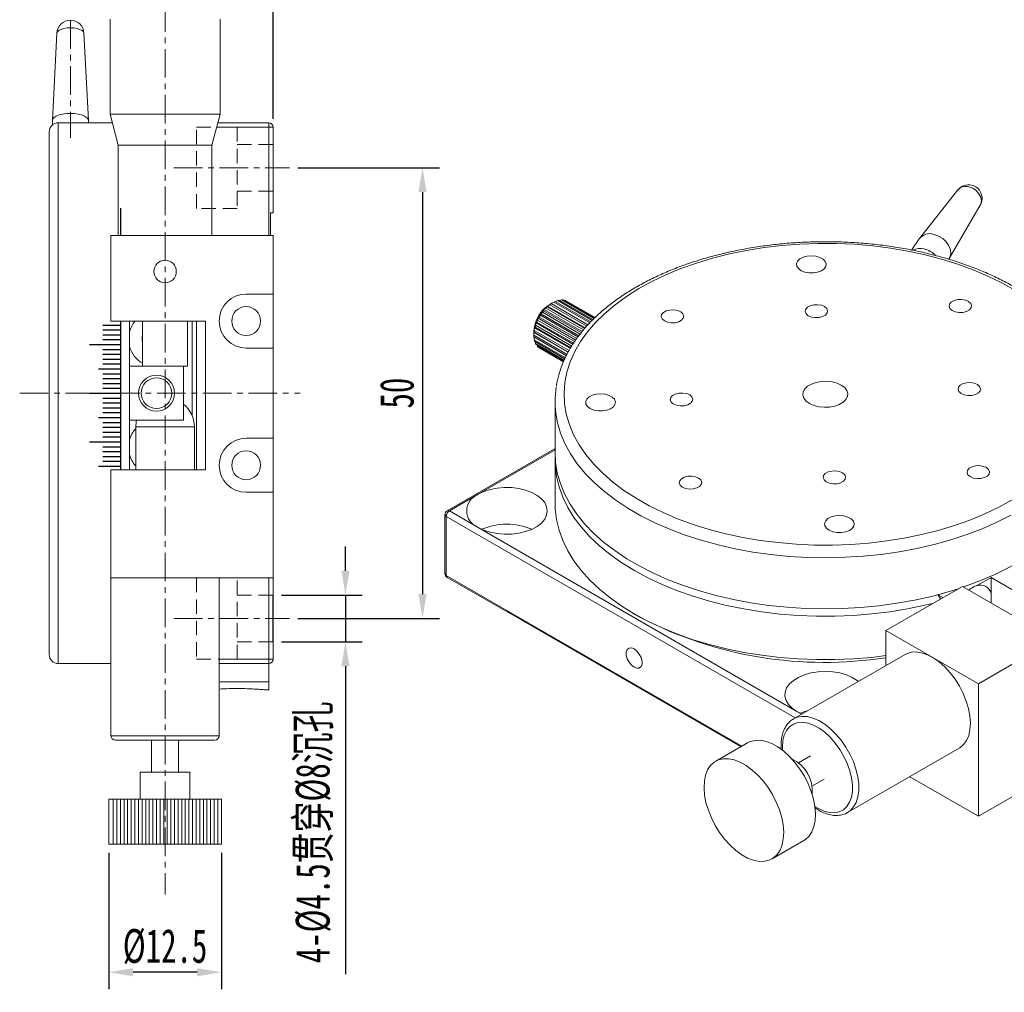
# Model space of a CAD drawing. Header units: millimetres. Extents: x 949 to 1308, y 274 to 528.
# Tile 6 of 8: x 1130 to 1239, y 359 to 467. Entities that reach past the tile are written whole.
import ezdxf

# ---------------------------------------------------------------- set-up
doc = ezdxf.new("R2010")
doc.units = ezdxf.units.MM
doc.header["$LTSCALE"] = 0.5
doc.linetypes.add('CENTER', pattern=[50.8, 31.75, -6.35, 6.35, -6.35])
doc.linetypes.add('DASHED2', pattern=[9.525, 6.35, -3.175])
doc.layers.get('0').update_dxf_attribs({"lineweight": 25})
for name, color, linetype, lineweight in [('中心线', 5, 'CENTER', 15), ('标注', 1, 'Continuous', 15), ('虚线', 6, 'DASHED2', 15)]:
    doc.layers.add(name, color=color, linetype=linetype, lineweight=lineweight)
doc.styles.get("Standard").update_dxf_attribs({"font": 'simfang.ttf', "width": 0.67})
doc.dimstyles.new('1.5', dxfattribs={"dimscale": 1.5, "dimtxt": 2.5, "dimasz": 1.8, "dimexe": 1.25, "dimexo": 0.625, "dimtad": 1, "dimdsep": 46, "dimtxsty": 'Standard', "dimcen": 1.8, "dimadec": 0, "dimazin": 0, "dimtfac": 1, "dimtmove": 0, "dimatfit": 3, "dimfxl": 0, "dimarcsym": 0})

# ---------------------------------------------------------------- blocks, each defined once
blk = doc.blocks.new('*D50')
at = {"layer": 'Defpoints', "color": 0, "transparency": 16777216}
for p in [(1160.01, 450.22), (1160.01, 400.22), (1174.79, 400.22)]:
    blk.add_point(p, dxfattribs=at)
at = {"layer": '标注', "color": 0, "lineweight": -2, "transparency": 16777216}
for p, q in [((1160.95, 450.22), (1176.67, 450.22)), ((1174.79, 447.52), (1174.79, 402.92)), ((1160.95, 400.22), (1176.67, 400.22))]:
    blk.add_line(p, q, dxfattribs=at)
at = {"layer": '标注', "color": 0, "transparency": 16777216}
for points in [[(1174.34, 447.52), (1175.24, 447.52), (1174.79, 450.22)], [(1174.34, 402.92), (1175.24, 402.92), (1174.79, 400.22)]]:
    blk.add_solid(points, dxfattribs=at)
at = {"layer": '标注', "color": 0, "transparency": 16777216, "insert": (1171.96, 425.22), "char_height": 3.75, "attachment_point": 5, "rotation": 90}
blk.add_mtext('50', dxfattribs=at)
blk = doc.blocks.new('*D51')
at = {"layer": 'Defpoints', "color": 0, "transparency": 16777216}
for p in [(1139.97, 375.17), (1152.47, 375.17), (1139.97, 360.97)]:
    blk.add_point(p, dxfattribs=at)
at = {"layer": '标注', "color": 0, "lineweight": -2, "transparency": 16777216}
for p, q in [((1139.97, 374.23), (1139.97, 359.1)), ((1152.47, 374.23), (1152.47, 359.1)), ((1149.77, 360.97), (1142.67, 360.97))]:
    blk.add_line(p, q, dxfattribs=at)
at = {"layer": '标注', "color": 0, "transparency": 16777216}
for points in [[(1142.67, 361.42), (1142.67, 360.52), (1139.97, 360.97)], [(1149.77, 361.42), (1149.77, 360.52), (1152.47, 360.97)]]:
    blk.add_solid(points, dxfattribs=at)
at = {"layer": '标注', "color": 0, "transparency": 16777216, "insert": (1146.22, 363.81), "char_height": 3.75, "attachment_point": 5}
blk.add_mtext('%%C12.5', dxfattribs=at)
blk = doc.blocks.new('*D53')
at = {"layer": 'Defpoints', "color": 0, "transparency": 16777216}
for p in [(1158.22, 494.75), (1135.72, 466.59), (1158.22, 454.72)]:
    blk.add_point(p, dxfattribs=at)
at = {"layer": '标注', "color": 0, "lineweight": -2, "transparency": 16777216}
for p, q in [((1135.72, 467.52), (1135.72, 496.62)), ((1158.22, 455.65), (1158.22, 496.62)), ((1138.42, 494.75), (1155.52, 494.75))]:
    blk.add_line(p, q, dxfattribs=at)
at = {"layer": '标注', "color": 0, "transparency": 16777216}
for points in [[(1138.42, 495.2), (1138.42, 494.3), (1135.72, 494.75)], [(1155.52, 495.2), (1155.52, 494.3), (1158.22, 494.75)]]:
    blk.add_solid(points, dxfattribs=at)
at = {"layer": '标注', "color": 0, "transparency": 16777216, "insert": (1146.97, 497.59), "char_height": 3.75, "attachment_point": 5}
blk.add_mtext('22.5', dxfattribs=at)
blk = doc.blocks.new('*D57')
at = {"layer": 'Defpoints', "color": 0, "transparency": 16777216}
for p in [(1158.22, 402.82), (1158.22, 397.62), (1166.24, 397.62)]:
    blk.add_point(p, dxfattribs=at)
at = {"layer": '标注', "color": 0, "lineweight": -2, "transparency": 16777216}
for p, q in [((1166.24, 405.52), (1166.24, 408.22)), ((1159.16, 402.82), (1168.11, 402.82)), ((1166.24, 402.82), (1166.24, 397.62)), ((1159.16, 397.62), (1168.11, 397.62)), ((1166.24, 394.92), (1166.24, 360.77))]:
    blk.add_line(p, q, dxfattribs=at)
at = {"layer": '标注', "color": 0, "transparency": 16777216}
for points in [[(1165.79, 405.52), (1166.69, 405.52), (1166.24, 402.82)], [(1165.79, 394.92), (1166.69, 394.92), (1166.24, 397.62)]]:
    blk.add_solid(points, dxfattribs=at)
at = {"layer": '标注', "color": 0, "transparency": 16777216, "insert": (1162.81, 376.49), "char_height": 3.75, "attachment_point": 5, "rotation": 90}
blk.add_mtext('4-%%C4.5{\\fSimSun|b0|i0|c134|p2;贯穿}%%C8{\\fSimSun|b0|i0|c134|p2;沉孔}', dxfattribs=at)
blk = doc.blocks.new('u8')
at = {"color": 7, "linetype": 'Continuous', "lineweight": 15}
for p, q in [((1571.26, 546.68), (1567, 541.29)), ((1570.3, 539.05), (1573.74, 544.99)), ((1566.95, 541.23), (1566.12, 540)), ((1530.51, 532.03), (1526.57, 534.31)), ((1526.59, 534.3), (1526.85, 534.41)), ((1530.68, 532.2), (1526.85, 534.41)), ((1530.76, 532.28), (1527, 534.45)), ((1527.07, 534.41), (1527.26, 534.47)), ((1530.87, 532.39), (1527.26, 534.47)), ((1530.92, 532.44), (1527.4, 534.47)), ((1527.53, 534.39), (1527.64, 534.42)), ((1530.97, 532.49), (1527.64, 534.42)), ((1530.99, 532.5), (1527.76, 534.37)), ((1525.28, 533.27), (1525.32, 533.39)), ((1529.46, 530.86), (1525.28, 533.27)), ((1525.32, 533.39), (1525.54, 533.56)), ((1529.55, 530.95), (1525.32, 533.39)), ((1529.72, 531.15), (1525.54, 533.56)), ((1525.69, 533.71), (1525.71, 533.77)), ((1529.85, 531.31), (1525.69, 533.71)), ((1525.71, 533.77), (1525.96, 533.94)), ((1529.9, 531.36), (1525.71, 533.77)), ((1530.08, 531.57), (1525.96, 533.94)), ((1526.23, 534.13), (1525.97, 533.98)), ((1526.12, 534.07), (1526.41, 534.23)), ((1526.12, 534.06), (1526.12, 534.07)), ((1530.21, 531.71), (1526.12, 534.07)), ((1530.2, 531.71), (1526.12, 534.06)), ((1530.4, 531.93), (1526.41, 534.23)), ((1524.62, 532.22), (1524.67, 532.43)), ((1528.72, 529.85), (1524.62, 532.22)), ((1524.67, 532.43), (1524.8, 532.57)), ((1528.85, 530.02), (1524.67, 532.43)), ((1528.96, 530.17), (1524.8, 532.57)), ((1524.92, 532.77), (1524.97, 532.94)), ((1529.09, 530.36), (1524.92, 532.77)), ((1524.97, 532.94), (1525.14, 533.1)), ((1529.2, 530.5), (1524.97, 532.94)), ((1529.33, 530.68), (1525.14, 533.1)), ((1524.25, 531.08), (1524.28, 531.37)), ((1528.11, 528.85), (1524.25, 531.08)), ((1524.28, 531.37), (1524.33, 531.44)), ((1528.25, 529.08), (1524.28, 531.37)), ((1528.29, 529.15), (1524.33, 531.44)), ((1524.39, 531.65), (1524.44, 531.91)), ((1528.4, 529.33), (1524.39, 531.65)), ((1524.44, 531.91), (1524.53, 532.01)), ((1528.53, 529.55), (1524.44, 531.91)), ((1528.6, 529.66), (1524.53, 532.01)), ((1524.2, 530.92), (1524.2, 530.51)), ((1524.2, 530.86), (1524.22, 530.88)), ((1528, 528.67), (1524.2, 530.86)), ((1524.2, 530.54), (1524.2, 530.86)), ((1527.88, 528.42), (1524.2, 530.54)), ((1527.81, 528.28), (1524.2, 530.36)), ((1528.01, 528.69), (1524.22, 530.88)), ((1524.24, 530.05), (1524.22, 530.35)), ((1527.7, 528.06), (1524.24, 530.05)), ((1527.65, 527.95), (1524.28, 529.89)), ((1524.37, 529.64), (1524.33, 529.86)), ((1527.57, 527.79), (1524.37, 529.64)), ((1527.54, 527.72), (1524.44, 529.51)), ((1524.59, 529.32), (1524.55, 529.45)), ((1527.5, 527.64), (1524.59, 529.32)), ((1527.49, 527.61), (1524.69, 529.23)), ((1524.88, 529.1), (1524.87, 529.12)), ((1527.48, 527.6), (1524.88, 529.1)), ((1526.55, 523.18), (1526.55, 517.51)), ((1526.55, 517.99), (1514.58, 511.08)), ((1526.55, 516.69), (1526.55, 511.88)), ((1518.01, 512.9), (1514.83, 511.06)), ((1514.33, 510.65), (1514.33, 504.12)), ((1514.48, 510.45), (1514.48, 503.91)), ((1514.83, 511.06), (1518.01, 509.22)), ((1518.01, 509.22), (1553.37, 488.81)), ((1514.58, 503.69), (1521.3, 499.81)), ((1571.75, 502.69), (1563.27, 497.79)), ((1582, 496.77), (1571.75, 502.69)), ((1573.36, 502.77), (1574.93, 503.67)), ((1574.93, 503.67), (1584.83, 497.96)), ((1574.93, 503.67), (1574.93, 501.86)), ((1569.04, 501.8), (1569.34, 501.3)), ((1569.06, 501.75), (1569.59, 501.45)), ((1574.93, 501.86), (1574.93, 500.85)), ((1521.22, 499.89), (1547.18, 484.91)), ((1535.33, 499.63), (1536.04, 499.22)), ((1573.52, 491.87), (1563.27, 497.79)), ((1563.27, 497.79), (1563.27, 493.9)), ((1582, 496.77), (1573.52, 491.87)), ((1565.39, 495.13), (1553.02, 487.99)), ((1573.52, 491.87), (1573.52, 477.18)), ((1553.37, 488.81), (1553.95, 488.53)), ((1552.97, 487.96), (1553.02, 487.99)), ((1547.91, 485.33), (1544.38, 483.29)), ((1559.02, 477.59), (1571.39, 484.74)), ((1554.91, 483.89), (1553.56, 483.1)), ((1555.06, 480.51), (1556.41, 481.29)), ((1573.52, 477.18), (1565.91, 481.57)), ((1573.52, 477.18), (1580.24, 481.05)), ((1559.02, 477.59), (1558.98, 477.57)), ((1550.63, 472.46), (1554.16, 474.5))]:
    blk.add_line(p, q, dxfattribs=at)
at = {"color": 8, "linetype": 'Continuous', "lineweight": 15}
for p, q in [((1526.55, 517.82), (1518.01, 512.9)), ((1553.2, 488.09), (1514.48, 510.45)), ((1514.48, 503.91), (1547.29, 484.97)), ((1553.37, 488.81), (1553.91, 488.5))]:
    blk.add_line(p, q, dxfattribs=at)
at = {"color": 8, "linetype": 'Continuous', "lineweight": 15, "flags": 128}
for points in [[(1573.74, 544.99), (1573.79, 545.1), (1573.86, 545.47), (1573.79, 545.86), (1573.59, 546.25), (1573.28, 546.59), (1572.9, 546.85), (1572.46, 547.01)], [(1526.7, 521.47), (1526.82, 520.85), (1527.17, 519.68), (1527.65, 518.53), (1528.27, 517.4), (1529.02, 516.29), (1529.91, 515.22), (1530.91, 514.19), (1532.04, 513.2), (1533.28, 512.25), (1534.63, 511.36), (1536.08, 510.52), (1537.63, 509.74), (1539.27, 509.03), (1540.99, 508.38), (1542.78, 507.8), (1544.64, 507.29), (1546.55, 506.86), (1548.51, 506.5), (1550.51, 506.22), (1552.53, 506.02), (1554.58, 505.9), (1556.63, 505.87), (1558.69, 505.91), (1560.73, 506.03), (1562.75, 506.24), (1564.75, 506.52), (1566.7, 506.89), (1568.61, 507.33), (1570.46, 507.84), (1572.25, 508.43), (1573.96, 509.08), (1575.59, 509.8), (1577.13, 510.59)], [(1559.26, 482.23), (1558.97, 483.03), (1558.6, 483.83), (1558.16, 484.6), (1557.65, 485.31), (1557.08, 485.95), (1556.48, 486.5), (1555.86, 486.96), (1555.24, 487.3), (1554.62, 487.51), (1554.04, 487.61), (1553.49, 487.57), (1553, 487.4), (1552.58, 487.1), (1552.24, 486.69), (1551.99, 486.18), (1551.83, 485.57), (1551.78, 484.88), (1551.79, 484.51)], [(1553.02, 487.99), (1553.42, 488.16), (1553.96, 488.26), (1554.55, 488.24), (1555.17, 488.08), (1555.82, 487.8), (1556.47, 487.4), (1557.11, 486.9), (1557.72, 486.3), (1558.29, 485.61), (1558.81, 484.86), (1559.27, 484.06), (1559.65, 483.24), (1559.94, 482.4)], [(1555.39, 478.26), (1555.78, 478.03), (1556.4, 477.75), (1557, 477.6), (1557.57, 477.57), (1558.09, 477.68), (1558.55, 477.91), (1558.93, 478.26), (1559.23, 478.73), (1559.43, 479.29), (1559.54, 479.94), (1559.54, 480.66), (1559.45, 481.43), (1559.26, 482.23)], [(1559.94, 482.4), (1560.14, 481.57), (1560.25, 480.77), (1560.25, 480.01), (1560.16, 479.33), (1559.97, 478.72), (1559.68, 478.21), (1559.31, 477.8), (1559.02, 477.59)]]:
    blk.add_lwpolyline(points, dxfattribs=at)
at = {"color": 7, "linetype": 'Continuous', "lineweight": 15, "flags": 128}
for points in [[(1570.26, 538.98), (1570.36, 539.16), (1570.46, 539.57), (1570.43, 540.02), (1570.26, 540.48), (1569.96, 540.91), (1569.57, 541.28), (1569.11, 541.56), (1568.6, 541.73)], [(1577.56, 535.54), (1576.11, 536.36), (1574.57, 537.12), (1572.94, 537.81), (1571.23, 538.44), (1569.45, 538.99), (1567.61, 539.48), (1565.71, 539.88), (1563.77, 540.21), (1561.8, 540.47), (1559.79, 540.64), (1557.78, 540.73), (1555.75, 540.74), (1553.73, 540.66), (1551.73, 540.51), (1549.74, 540.27), (1547.79, 539.96), (1545.89, 539.57), (1544.03, 539.1), (1542.24, 538.56), (1540.51, 537.95), (1538.86, 537.27), (1537.3, 536.53), (1535.84, 535.72), (1534.47, 534.86), (1533.21, 533.94), (1532.07, 532.98), (1531.05, 531.97), (1530.14, 530.92), (1529.37, 529.84), (1528.73, 528.73), (1528.23, 527.6), (1527.86, 526.45), (1527.64, 525.29), (1527.55, 524.13), (1527.61, 522.96), (1527.8, 521.79), (1528.14, 520.64), (1528.61, 519.51), (1529.22, 518.39), (1529.97, 517.31), (1530.84, 516.25), (1531.84, 515.24), (1532.96, 514.26), (1534.2, 513.34), (1535.54, 512.46), (1536.98, 511.64), (1538.53, 510.89), (1540.15, 510.19), (1541.86, 509.57), (1543.64, 509.01), (1545.49, 508.53), (1547.38, 508.12), (1549.32, 507.79), (1551.3, 507.54), (1553.3, 507.36), (1555.32, 507.27), (1557.35, 507.27), (1559.37, 507.34), (1561.37, 507.49), (1563.36, 507.73), (1565.3, 508.04), (1567.21, 508.43), (1569.07, 508.9), (1570.86, 509.44), (1572.59, 510.05), (1574.23, 510.73), (1575.79, 511.48), (1577.26, 512.28)], [(1556.64, 538.46), (1556.53, 538.74), (1556.29, 538.99), (1555.94, 539.19), (1555.5, 539.31), (1555.01, 539.36), (1554.52, 539.32), (1554.08, 539.2), (1553.71, 539.01), (1553.46, 538.76), (1553.35, 538.49), (1553.38, 538.2), (1553.55, 537.94), (1553.85, 537.71), (1554.26, 537.55), (1554.72, 537.46), (1555.22, 537.46), (1555.69, 537.54), (1556.1, 537.7), (1556.41, 537.92), (1556.59, 538.18), (1556.64, 538.46)], [(1572.77, 533.84), (1572.67, 534.08), (1572.43, 534.29), (1572.08, 534.44), (1571.66, 534.51), (1571.23, 534.5), (1570.83, 534.4), (1570.51, 534.22), (1570.32, 534), (1570.27, 533.75), (1570.37, 533.51), (1570.61, 533.3), (1570.96, 533.15), (1571.38, 533.08), (1571.81, 533.09), (1572.21, 533.19), (1572.53, 533.37), (1572.72, 533.59), (1572.77, 533.84)], [(1540.83, 532.69), (1540.73, 532.93), (1540.49, 533.14), (1540.14, 533.29), (1539.72, 533.36), (1539.29, 533.35), (1538.89, 533.24), (1538.58, 533.07), (1538.38, 532.85), (1538.33, 532.6), (1538.44, 532.36), (1538.68, 532.15), (1539.03, 532), (1539.44, 531.93), (1539.88, 531.94), (1540.27, 532.04), (1540.59, 532.22), (1540.78, 532.44), (1540.83, 532.69)], [(1556.8, 533.26), (1556.7, 533.51), (1556.46, 533.72), (1556.11, 533.87), (1555.69, 533.94), (1555.26, 533.92), (1554.86, 533.82), (1554.55, 533.65), (1554.35, 533.42), (1554.3, 533.17), (1554.41, 532.93), (1554.65, 532.72), (1554.99, 532.57), (1555.41, 532.5), (1555.84, 532.52), (1556.24, 532.62), (1556.56, 532.79), (1556.75, 533.02), (1556.8, 533.26)], [(1559.04, 524.09), (1558.93, 524.43), (1558.69, 524.75), (1558.31, 525.02), (1557.84, 525.24), (1557.29, 525.38), (1556.69, 525.44), (1556.09, 525.42), (1555.52, 525.32), (1555, 525.14), (1554.58, 524.89), (1554.27, 524.59), (1554.09, 524.26), (1554.05, 523.91), (1554.16, 523.57), (1554.41, 523.25), (1554.78, 522.98), (1555.26, 522.76), (1555.81, 522.62), (1556.4, 522.56), (1557, 522.58), (1557.58, 522.69), (1558.09, 522.87), (1558.52, 523.11), (1558.83, 523.41), (1559.01, 523.74), (1559.04, 524.09)], [(1573.77, 524.62), (1573.66, 524.87), (1573.42, 525.07), (1573.07, 525.22), (1572.66, 525.29), (1572.22, 525.28), (1571.83, 525.18), (1571.51, 525.01), (1571.32, 524.78), (1571.27, 524.53), (1571.37, 524.29), (1571.61, 524.08), (1571.96, 523.93), (1572.38, 523.86), (1572.81, 523.88), (1573.21, 523.98), (1573.52, 524.15), (1573.72, 524.37), (1573.77, 524.62)], [(1533.24, 523.16), (1533.14, 523.44), (1532.9, 523.69), (1532.54, 523.88), (1532.1, 524.01), (1531.62, 524.05), (1531.13, 524.01), (1530.68, 523.89), (1530.32, 523.7), (1530.07, 523.46), (1529.95, 523.18), (1529.98, 522.9), (1530.16, 522.64), (1530.46, 522.41), (1530.86, 522.25), (1531.33, 522.16), (1531.82, 522.16), (1532.29, 522.24), (1532.7, 522.39), (1533.02, 522.61), (1533.2, 522.88), (1533.24, 523.16)], [(1541.83, 523.47), (1541.73, 523.71), (1541.49, 523.92), (1541.14, 524.07), (1540.72, 524.14), (1540.29, 524.13), (1539.89, 524.03), (1539.57, 523.85), (1539.38, 523.63), (1539.33, 523.38), (1539.43, 523.14), (1539.67, 522.93), (1540.02, 522.78), (1540.44, 522.71), (1540.87, 522.72), (1541.27, 522.82), (1541.59, 523), (1541.78, 523.22), (1541.83, 523.47)], [(1526.55, 517.51), (1526.61, 516.43), (1526.8, 515.25), (1527.14, 514.09), (1527.61, 512.94), (1528.22, 511.81), (1528.96, 510.7), (1529.83, 509.63), (1530.82, 508.6), (1531.94, 507.61), (1533.17, 506.66), (1534.5, 505.76), (1535.94, 504.92), (1537.48, 504.14), (1539.1, 503.42), (1540.81, 502.77), (1542.59, 502.18), (1544.43, 501.67), (1546.34, 501.23), (1548.28, 500.86), (1550.27, 500.57), (1552.29, 500.37), (1554.32, 500.24), (1556.37, 500.19), (1558.42, 500.22), (1560.46, 500.34), (1562.48, 500.53), (1564.47, 500.81), (1566.43, 501.16), (1568.34, 501.58), (1570.19, 502.09), (1571.29, 502.43)], [(1568.48, 500.8), (1567.6, 500.59), (1565.67, 500.19), (1563.7, 499.87), (1561.69, 499.63), (1559.66, 499.47), (1557.61, 499.39), (1555.57, 499.38), (1553.52, 499.46), (1551.49, 499.62), (1549.48, 499.86), (1547.51, 500.18), (1545.58, 500.57), (1543.69, 501.04), (1541.87, 501.59), (1540.12, 502.2), (1538.45, 502.88), (1536.85, 503.63), (1535.35, 504.44), (1533.95, 505.3), (1532.66, 506.22), (1531.48, 507.18), (1530.41, 508.19), (1529.47, 509.24), (1528.65, 510.33), (1527.96, 511.44), (1527.41, 512.58), (1526.99, 513.74), (1526.71, 514.91), (1526.57, 516.09), (1526.56, 517.1)], [(1571.87, 502.62), (1571.98, 502.66), (1573.7, 503.3), (1575.34, 504.01), (1576.9, 504.78), (1578.35, 505.61), (1579.71, 506.5), (1580.95, 507.44), (1582.09, 508.42), (1583.1, 509.45), (1583.99, 510.52), (1584.76, 511.61), (1585.39, 512.74), (1585.88, 513.89), (1586.24, 515.05), (1586.47, 516.23), (1586.55, 517.41), (1586.55, 517.51)], [(1574.76, 515.4), (1574.66, 515.65), (1574.42, 515.86), (1574.07, 516), (1573.65, 516.08), (1573.22, 516.06), (1572.82, 515.96), (1572.51, 515.79), (1572.32, 515.56), (1572.27, 515.31), (1572.37, 515.07), (1572.61, 514.86), (1572.96, 514.71), (1573.38, 514.64), (1573.81, 514.66), (1574.21, 514.76), (1574.52, 514.93), (1574.71, 515.15), (1574.76, 515.4)], [(1542.82, 514.25), (1542.72, 514.5), (1542.48, 514.7), (1542.13, 514.85), (1541.72, 514.92), (1541.28, 514.91), (1540.89, 514.81), (1540.57, 514.63), (1540.38, 514.41), (1540.33, 514.16), (1540.43, 513.92), (1540.67, 513.71), (1541.02, 513.56), (1541.44, 513.49), (1541.87, 513.5), (1542.27, 513.61), (1542.58, 513.78), (1542.78, 514), (1542.82, 514.25)], [(1558.79, 514.83), (1558.69, 515.07), (1558.45, 515.28), (1558.1, 515.43), (1557.69, 515.5), (1557.25, 515.48), (1556.85, 515.38), (1556.54, 515.21), (1556.35, 514.99), (1556.3, 514.74), (1556.4, 514.49), (1556.64, 514.28), (1556.99, 514.14), (1557.41, 514.07), (1557.84, 514.08), (1558.24, 514.18), (1558.55, 514.35), (1558.75, 514.58), (1558.79, 514.83)], [(1518.01, 509.22), (1518.64, 508.92), (1519.35, 508.69), (1520.12, 508.54), (1520.92, 508.47), (1521.74, 508.48), (1522.53, 508.58), (1523.28, 508.76), (1523.97, 509.01), (1524.56, 509.34), (1525.04, 509.71), (1525.4, 510.14), (1525.62, 510.59), (1525.69, 511.06), (1525.62, 511.53), (1525.4, 511.98), (1525.04, 512.4), (1524.56, 512.78), (1523.97, 513.1), (1523.28, 513.36), (1522.53, 513.54), (1521.74, 513.64), (1520.92, 513.65), (1520.12, 513.58), (1519.35, 513.43), (1518.64, 513.2), (1518.01, 512.9)], [(1526.55, 511.88), (1526.57, 511.28), (1526.71, 510.1), (1526.99, 508.92), (1527.41, 507.76), (1527.96, 506.63), (1528.65, 505.51), (1529.47, 504.43), (1530.41, 503.38), (1531.48, 502.37), (1532.66, 501.4), (1533.95, 500.48), (1535.35, 499.62), (1536.85, 498.81), (1538.45, 498.07), (1540.12, 497.38), (1541.87, 496.77), (1543.69, 496.23), (1545.58, 495.76), (1547.51, 495.36), (1549.48, 495.04), (1551.49, 494.8), (1553.52, 494.65), (1555.57, 494.57), (1557.61, 494.57), (1559.66, 494.65), (1561.69, 494.81), (1563.27, 495)], [(1559.75, 509.66), (1559.65, 509.93), (1559.41, 510.18), (1559.05, 510.38), (1558.61, 510.5), (1558.13, 510.55), (1557.64, 510.51), (1557.19, 510.39), (1556.83, 510.2), (1556.58, 509.96), (1556.46, 509.68), (1556.49, 509.4), (1556.67, 509.13), (1556.97, 508.91), (1557.37, 508.74), (1557.84, 508.66), (1558.33, 508.65), (1558.8, 508.73), (1559.21, 508.89), (1559.53, 509.11), (1559.71, 509.37), (1559.75, 509.66)], [(1521.5, 508.47), (1521.12, 508.48), (1520.89, 508.47)], [(1535.34, 493.71), (1535.64, 493.6), (1535.9, 493.62), (1536.1, 493.78), (1536.21, 494.05), (1536.21, 494.4), (1536.1, 494.8), (1535.9, 495.18), (1535.64, 495.51), (1535.34, 495.75), (1535.03, 495.86), (1534.77, 495.84), (1534.57, 495.68), (1534.46, 495.41), (1534.46, 495.06), (1534.57, 494.66), (1534.77, 494.28), (1535.03, 493.95), (1535.34, 493.71)], [(1571.39, 484.74), (1571.47, 484.79), (1571.88, 485.14), (1572.21, 485.59), (1572.45, 486.16), (1572.59, 486.81), (1572.64, 487.53), (1572.58, 488.31), (1572.43, 489.12), (1572.18, 489.96), (1571.84, 490.8), (1571.42, 491.61), (1570.94, 492.39), (1570.39, 493.11), (1569.79, 493.75), (1569.16, 494.31), (1568.52, 494.76), (1567.87, 495.1), (1567.23, 495.32), (1566.62, 495.41), (1566.06, 495.37), (1565.54, 495.21), (1565.39, 495.13)], [(1560.22, 492.15), (1560.09, 492.25), (1559.53, 492.59), (1558.88, 492.87), (1558.14, 493.08), (1557.36, 493.2), (1556.55, 493.25), (1555.74, 493.2), (1554.95, 493.08), (1554.22, 492.87), (1553.56, 492.59), (1553.01, 492.25), (1552.56, 491.86), (1552.25, 491.42), (1552.08, 490.96), (1552.06, 490.49), (1552.18, 490.03), (1552.45, 489.58), (1552.85, 489.17), (1553.37, 488.81), (1553.37, 488.81)], [(1554.62, 488.91), (1554.15, 488.77), (1553.77, 488.61)], [(1554.16, 474.5), (1554.33, 474.61), (1554.74, 474.99), (1555.06, 475.47), (1555.28, 476.06), (1555.42, 476.72), (1555.46, 477.46), (1555.39, 478.26), (1555.23, 479.09), (1554.98, 479.94), (1554.64, 480.79), (1554.22, 481.62), (1553.72, 482.42), (1553.17, 483.15), (1552.57, 483.82), (1551.94, 484.39), (1551.28, 484.87), (1550.62, 485.24), (1549.97, 485.48), (1549.34, 485.61), (1548.75, 485.6), (1548.21, 485.47), (1547.91, 485.33)], [(1549.79, 472.19), (1550.32, 472.32), (1550.8, 472.57), (1551.2, 472.95), (1551.52, 473.43), (1551.75, 474.01), (1551.88, 474.68), (1551.92, 475.42), (1551.86, 476.22), (1551.7, 477.05), (1551.44, 477.9), (1551.1, 478.75), (1550.68, 479.58), (1550.19, 480.37), (1549.64, 481.11), (1549.03, 481.78), (1548.4, 482.35), (1547.74, 482.83), (1547.08, 483.2), (1546.43, 483.44), (1545.81, 483.57), (1545.22, 483.56), (1544.68, 483.43), (1544.2, 483.17), (1543.8, 482.8), (1543.48, 482.32), (1543.25, 481.73), (1543.12, 481.06), (1543.08, 480.32), (1543.14, 479.53), (1543.3, 478.7), (1543.56, 477.85), (1543.9, 477), (1544.32, 476.17), (1544.81, 475.37), (1545.37, 474.64), (1545.97, 473.97), (1546.6, 473.4), (1547.26, 472.92), (1547.92, 472.55), (1548.57, 472.31), (1549.2, 472.18), (1549.79, 472.19)]]:
    blk.add_lwpolyline(points, dxfattribs=at)
at = {"color": 7, "linetype": 'Continuous', "lineweight": 15}
for centre, radius, start, end in [((1572.44, 545.74), 1.5, 77.2359, 141.6102), ((1572.44, 545.74), 1.5, 329.9775, 77.2359), ((1568.13, 540.33), 1.49, 71.4777, 142.7152), ((1567.06, 538.45), 1.73, 75.1122, 117.5131), ((1566.92, 537.62), 2.57, 44.1029, 76.7326), ((1527.58, 532.02), 2.5, 113.8672, 117.9618), ((1527.32, 532.72), 1.75, 100.6123, 105.8006), ((1527.27, 533.22), 1.25, 83.8674, 90.3658), ((1527.31, 533.45), 1.02, 63.9872, 71.438), ((1528, 530.76), 3.81, 122.3552, 177.6501), ((1529.09, 530.17), 4.91, 140.7876, 143.3975), ((1528.6, 530.6), 4.26, 133.15, 136.0203), ((1528.04, 531.26), 3.39, 124.4142, 127.7544), ((1529.16, 530.08), 5.02, 154.807, 157.3786), ((1529.32, 530.01), 5.19, 147.861, 150.3766), ((1527.82, 530.45), 3.62, 170.0261, 173.2234), ((1528.63, 530.27), 4.45, 162.0404, 164.8263), ((1526.92, 530.51), 2.72, 179.3577, 183.2289), ((1526.13, 530.42), 1.92, 190.8259, 195.7022), ((1525.59, 530.22), 1.35, 205.3558, 211.5203), ((1525.35, 530.04), 1.05, 223.4618, 230.752), ((1536.61, 523.18), 10.06, 170.6461, 189.8004), ((1518.71, 511.06), 1.96, 110.7834, 249.2166), ((1514.83, 510.65), 0.5, 119.9973, 180), ((1515.24, 510.41), 0.768, 122.6053, 177.3947), ((1521.19, 502.45), 7.14, 67.0446, 112.9554), ((1514.83, 504.12), 0.5, 180, 240.0027), ((1573.76, 501.64), 1.19, 10.4773, 109.512), ((1521.39, 499.97), 0.182, 204.6351, 275.3703), ((1556.45, 538.59), 44.34, 242.5936, 278.8415), ((1551.14, 479.98), 3.95, 355.376, 64.6187)]:
    blk.add_arc(centre, radius, start, end, dxfattribs=at)
at = {"color": 8, "linetype": 'Continuous', "lineweight": 15}
for centre, radius, start, end in [((1572.12, 545.91), 1.15, 72.4006, 138.3229), ((1514.58, 510.68), 0.251, 185.6938, 245.6261), ((1514.68, 510.85), 0.251, 54.3818, 114.3078), ((1514.58, 504.14), 0.251, 185.6938, 245.6261), ((1514.72, 503.89), 0.249, 174.0611, 234.6265)]:
    blk.add_arc(centre, radius, start, end, dxfattribs=at)
at = {"color": 7, "linetype": 'Continuous', "lineweight": 15}
for points, knots in [([(1586.49, 524.34), (1586.46, 524.55), (1586.38, 525.15), (1586.16, 526.12), (1585.78, 527.25), (1585.28, 528.37), (1584.66, 529.46), (1583.91, 530.53), (1583.05, 531.57), (1582.08, 532.57), (1581, 533.53), (1579.82, 534.45), (1578.53, 535.31), (1577.16, 536.13), (1575.7, 536.89), (1574.15, 537.59), (1572.54, 538.23), (1570.86, 538.81), (1569.12, 539.32), (1567.33, 539.77), (1565.49, 540.14), (1563.62, 540.44), (1561.72, 540.68), (1559.79, 540.84), (1557.86, 540.92), (1555.91, 540.93), (1553.97, 540.87), (1552.05, 540.74), (1550.14, 540.53), (1548.25, 540.25), (1546.4, 539.9), (1544.6, 539.48), (1542.84, 539), (1541.13, 538.44), (1539.5, 537.82), (1537.93, 537.14), (1536.44, 536.4), (1535.03, 535.6), (1533.71, 534.75), (1532.49, 533.85), (1531.36, 532.9), (1530.35, 531.9), (1529.45, 530.86), (1528.66, 529.8), (1527.99, 528.7), (1527.44, 527.57), (1527.03, 526.43), (1526.79, 525.55), (1526.72, 525.04), (1526.7, 524.93)], [0, 0, 0, 0, 0.011714, 0.032943, 0.054218, 0.075585, 0.097064, 0.118659, 0.140361, 0.162152, 0.184009, 0.205912, 0.227843, 0.249787, 0.271733, 0.293674, 0.315606, 0.337527, 0.359437, 0.381337, 0.403227, 0.425109, 0.446984, 0.468855, 0.490722, 0.512587, 0.534453, 0.556321, 0.578191, 0.600067, 0.621951, 0.643843, 0.665745, 0.68766, 0.709588, 0.73153, 0.753486, 0.775456, 0.797436, 0.819421, 0.841401, 0.863361, 0.885284, 0.907148, 0.92893, 0.950606, 0.972162, 0.993596, 1, 1, 1, 1]), ([(1573.36, 502.77), (1573.12, 502.67), (1572.77, 502.54), (1572.53, 502.34), (1572.46, 502.28)], [0, 0, 0, 0, 0.701655, 1, 1, 1, 1]), ([(1552.97, 487.95), (1552.95, 487.94), (1552.76, 487.85), (1552.47, 487.57), (1552.13, 487.14), (1551.87, 486.6), (1551.7, 485.99), (1551.62, 485.32), (1551.64, 484.82), (1551.65, 484.58)], [0, 0, 0, 0, 0.022523, 0.180521, 0.33849, 0.499092, 0.66365, 0.831604, 1, 1, 1, 1]), ([(1555.4, 478.11), (1555.55, 478.01), (1555.92, 477.76), (1556.51, 477.5), (1557.15, 477.31), (1557.78, 477.25), (1558.36, 477.32), (1558.76, 477.44), (1558.94, 477.56), (1558.97, 477.58)], [0, 0, 0, 0, 0.12622, 0.298522, 0.470972, 0.642083, 0.809831, 0.972901, 1, 1, 1, 1])]:
    blk.add_open_spline(points, degree=3, knots=knots, dxfattribs=at)

msp = doc.modelspace()

# ---------------------------------------------------------------- linework, layer by layer
at = {"color": 7, "linetype": 'Continuous', "lineweight": 15}
for p, q in [((1140.122, 466.717), (1140.122, 456.162)), ((1152.322, 456.162), (1152.322, 466.717)), ((1134.224, 465.164), (1133.722, 455.48)), ((1137.722, 455.48), (1137.22, 465.164)), ((1140.122, 456.162), (1141.022, 452.717)), ((1140.122, 456.162), (1152.322, 456.162)), ((1151.422, 452.717), (1152.322, 456.162)), ((1133.722, 455.463), (1133.722, 454.977)), ((1140.369, 455.217), (1134.372, 455.217)), ((1137.722, 455.217), (1137.722, 455.463)), ((1152.075, 455.217), (1157.722, 455.217)), ((1157.722, 454.717), (1157.722, 455.217)), ((1158.222, 454.717), (1157.722, 454.717)), ((1158.222, 454.717), (1158.222, 445.217)), ((1133.372, 446.962), (1133.372, 454.217)), ((1141.022, 452.717), (1141.022, 442.717)), ((1141.022, 452.717), (1151.422, 452.717)), ((1151.422, 442.717), (1151.422, 452.717)), ((1133.372, 396.217), (1133.372, 446.962)), ((1158.222, 445.217), (1157.922, 445.217)), ((1157.922, 442.717), (1157.922, 445.217)), ((1140.222, 442.717), (1140.222, 433.217)), ((1158.222, 442.717), (1140.222, 442.717)), ((1158.222, 436.217), (1158.222, 442.717)), ((1158.222, 436.217), (1155.222, 436.217)), ((1158.222, 436.217), (1158.222, 430.217)), ((1140.222, 433.217), (1150.722, 433.217)), ((1141.322, 416.717), (1141.322, 433.217)), ((1142.272, 431.998), (1142.272, 433.217)), ((1143.722, 433.217), (1143.722, 428.217)), ((1148.722, 428.217), (1148.722, 433.217)), ((1149.222, 422.737), (1149.222, 433.217)), ((1150.722, 433.217), (1150.722, 416.717)), ((1142.272, 428.217), (1142.272, 430.436)), ((1155.222, 430.217), (1158.222, 430.217)), ((1158.222, 420.217), (1158.222, 430.217)), ((1142.272, 422.217), (1142.272, 428.217)), ((1142.272, 428.217), (1148.272, 428.217)), ((1148.272, 428.217), (1148.722, 428.217)), ((1148.272, 422.217), (1148.272, 428.217)), ((1142.272, 422.217), (1148.272, 422.217)), ((1142.272, 419.998), (1142.272, 422.217)), ((1142.972, 421.487), (1142.972, 416.717)), ((1149.472, 416.717), (1149.472, 421.487)), ((1158.222, 420.217), (1155.222, 420.217)), ((1158.222, 420.217), (1158.222, 414.217)), ((1142.272, 416.717), (1142.272, 418.436)), ((1140.222, 416.717), (1140.222, 404.717)), ((1150.722, 416.717), (1140.222, 416.717)), ((1155.222, 414.217), (1158.222, 414.217)), ((1158.222, 404.717), (1158.222, 414.217)), ((1140.222, 404.717), (1140.222, 387.217)), ((1140.222, 404.717), (1158.222, 404.717)), ((1152.222, 387.217), (1152.222, 404.717)), ((1158.222, 404.717), (1158.222, 395.717)), ((1157.722, 395.217), (1157.722, 395.717)), ((1158.222, 395.717), (1157.722, 395.717)), ((1134.372, 395.217), (1140.222, 395.217)), ((1157.722, 395.217), (1152.222, 395.217)), ((1157.722, 395.217), (1157.722, 393.195)), ((1157.722, 393.195), (1152.322, 393.195)), ((1155.562, 392.419), (1156.364, 392.379)), ((1157.722, 392.317), (1157.194, 392.317)), ((1157.722, 392.317), (1157.722, 393.195)), ((1144.122, 386.717), (1140.722, 386.717)), ((1151.722, 386.717), (1144.122, 386.717)), ((1144.722, 386.717), (1144.722, 383.172)), ((1147.722, 383.172), (1147.722, 386.717)), ((1143.472, 383.172), (1143.472, 380.172)), ((1148.576, 383.172), (1143.472, 383.172)), ((1148.972, 383.172), (1148.576, 383.172)), ((1148.972, 380.172), (1148.972, 383.172)), ((1139.972, 380.172), (1139.972, 375.172)), ((1151.572, 380.172), (1139.972, 380.172)), ((1140.472, 375.172), (1140.472, 380.172)), ((1140.872, 375.172), (1140.872, 380.172)), ((1141.272, 375.172), (1141.272, 380.172)), ((1141.672, 375.172), (1141.672, 380.172)), ((1142.072, 375.172), (1142.072, 380.172)), ((1142.472, 375.172), (1142.472, 380.172)), ((1142.872, 375.172), (1142.872, 380.172)), ((1143.272, 375.172), (1143.272, 380.172)), ((1143.672, 375.172), (1143.672, 380.172)), ((1144.072, 375.172), (1144.072, 380.172)), ((1144.472, 375.172), (1144.472, 380.172)), ((1144.872, 375.172), (1144.872, 380.172)), ((1145.272, 375.172), (1145.272, 380.172)), ((1145.672, 375.172), (1145.672, 380.172)), ((1146.072, 375.172), (1146.072, 380.172)), ((1146.472, 375.172), (1146.472, 380.172)), ((1146.872, 375.172), (1146.872, 380.172)), ((1147.272, 375.172), (1147.272, 380.172)), ((1147.672, 375.172), (1147.672, 380.172)), ((1148.072, 375.172), (1148.072, 380.172)), ((1148.472, 375.172), (1148.472, 380.172)), ((1148.872, 375.172), (1148.872, 380.172)), ((1149.272, 375.172), (1149.272, 380.172)), ((1149.672, 375.172), (1149.672, 380.172)), ((1150.072, 375.172), (1150.072, 380.172)), ((1150.472, 375.172), (1150.472, 380.172)), ((1150.872, 375.172), (1150.872, 380.172)), ((1151.272, 375.172), (1151.272, 380.172)), ((1152.472, 380.172), (1151.572, 380.172)), ((1151.672, 375.172), (1151.672, 380.172)), ((1152.072, 375.172), (1152.072, 380.172)), ((1152.472, 375.172), (1152.472, 380.172)), ((1151.572, 375.172), (1139.972, 375.172)), ((1152.472, 375.172), (1151.572, 375.172))]:
    msp.add_line(p, q, dxfattribs=at)
at = {"color": 8, "linetype": 'Continuous', "lineweight": 15}
for p, q in [((1134.372, 395.217), (1134.372, 455.217)), ((1157.722, 454.717), (1151.945, 454.717)), ((1157.722, 442.717), (1157.722, 454.717)), ((1149.722, 433.217), (1149.722, 416.717)), ((1149.472, 421.487), (1142.972, 421.487)), ((1157.722, 395.717), (1157.722, 404.717)), ((1152.222, 395.717), (1157.722, 395.717)), ((1140.222, 387.217), (1143.931, 387.217)), ((1143.931, 387.217), (1152.222, 387.217))]:
    msp.add_line(p, q, dxfattribs=at)
for p, q in [((1141.322, 442.717), (1141.322, 445.745)), ((1139.327, 432.777), (1141.322, 432.777)), ((1141.322, 416.717), (1141.322, 433.217)), ((1139.327, 432.237), (1141.322, 432.237)), ((1139.327, 431.697), (1141.322, 431.697)), ((1137.822, 430.617), (1141.322, 430.617)), ((1139.327, 431.157), (1141.322, 431.157)), ((1139.327, 430.077), (1141.322, 430.077)), ((1139.327, 429.537), (1141.322, 429.537)), ((1139.327, 428.997), (1141.322, 428.997)), ((1139.327, 428.457), (1141.322, 428.457)), ((1138.822, 427.917), (1141.322, 427.917)), ((1139.327, 427.377), (1141.322, 427.377)), ((1139.327, 426.837), (1141.322, 426.837)), ((1139.327, 426.297), (1141.322, 426.297)), ((1137.822, 425.217), (1141.322, 425.217)), ((1137.822, 425.217), (1141.322, 425.217)), ((1139.327, 425.757), (1141.322, 425.757)), ((1139.327, 424.677), (1141.322, 424.677)), ((1139.327, 424.137), (1141.322, 424.137)), ((1139.327, 423.597), (1141.322, 423.597)), ((1139.327, 423.057), (1141.322, 423.057)), ((1138.822, 422.517), (1141.322, 422.517)), ((1139.327, 421.977), (1141.322, 421.977)), ((1139.327, 421.437), (1141.322, 421.437)), ((1139.327, 420.897), (1141.322, 420.897)), ((1137.822, 419.817), (1141.322, 419.817)), ((1139.327, 420.357), (1141.322, 420.357)), ((1139.327, 419.817), (1141.322, 419.817)), ((1139.327, 419.277), (1141.322, 419.277)), ((1139.327, 418.737), (1141.322, 418.737)), ((1139.327, 418.197), (1141.322, 418.197)), ((1139.327, 417.657), (1141.322, 417.657)), ((1138.822, 417.117), (1141.322, 417.117)), ((1158.222, 397.617), (1158.222, 402.817))]:
    msp.add_line(p, q)
at = {"color": 8, "linetype": 'Continuous', "lineweight": 15, "flags": 128}
msp.add_lwpolyline([(1137.22, 465.164), (1137.169, 465.307), (1137.02, 465.452), (1136.781, 465.576), (1136.471, 465.671), (1136.11, 465.731), (1135.722, 465.751), (1135.334, 465.731), (1134.973, 465.671), (1134.662, 465.576), (1134.424, 465.452), (1134.275, 465.307), (1134.224, 465.164)], dxfattribs=at)
at = {"color": 7, "linetype": 'Continuous', "lineweight": 15, "flags": 128}
for points in [[(1137.722, 455.463), (1137.672, 455.641), (1137.524, 455.81), (1137.286, 455.962), (1136.969, 456.089), (1136.59, 456.184), (1136.167, 456.243), (1135.722, 456.263), (1135.277, 456.243), (1134.854, 456.184), (1134.475, 456.089), (1134.158, 455.962), (1133.92, 455.81), (1133.772, 455.641), (1133.722, 455.463), (1133.722, 455.463)], [(1143.055, 422.217), (1143.021, 422.051), (1142.972, 421.487)]]:
    msp.add_lwpolyline(points, dxfattribs=at)
at = {"color": 7, "linetype": 'Continuous', "lineweight": 15}
for centre, radius in [((1146.222, 438.717), 1.25), ((1155.222, 433.217), 1.6), ((1145.272, 425.217), 2), ((1145.272, 425.217), 1.7), ((1155.222, 417.217), 1.6)]:
    msp.add_circle(centre, radius, dxfattribs=at)
for centre, radius, start, end in [((1135.722, 465.087), 1.5, 90, 177.03526), ((1135.722, 465.087), 1.5, 2.96474, 90), ((1134.372, 454.217), 1, 90, 180), ((1157.722, 454.717), 0.5, 0, 90), ((1155.222, 433.217), 3, 90, 270), ((1145.272, 431.217), 3.1, 139.82223, 165.40745), ((1145.272, 431.217), 1.6, 165.63849, 194.36151), ((1145.272, 431.217), 3.1, 194.59255, 240), ((1146.222, 421.487), 3.25, 0, 50.8931), ((1145.272, 419.217), 3.1, 137.89655, 165.40745), ((1155.222, 417.217), 3, 90, 270), ((1145.272, 419.217), 3.1, 194.59255, 222.10345), ((1134.372, 396.217), 1, 180, 270), ((1157.722, 395.717), 0.5, 270, 0), ((1140.722, 387.217), 0.5, 180, 270), ((1151.722, 387.217), 0.5, 270, 0)]:
    msp.add_arc(centre, radius, start, end, dxfattribs=at)
for points, knots in [([(1142.272, 431.998), (1142.272, 431.71), (1142.272, 431.188), (1142.272, 430.669), (1142.272, 430.436)], [0, 0, 0, 0, 0.5525295, 1, 1, 1, 1]), ([(1142.272, 419.998), (1142.272, 419.71), (1142.272, 419.188), (1142.272, 418.669), (1142.272, 418.436)], [0, 0, 0, 0, 0.5525292, 1, 1, 1, 1]), ([(1156.292, 392.384), (1156.061, 392.396), (1155.562, 392.423), (1154.598, 392.448), (1153.565, 392.443), (1152.753, 392.417), (1152.412, 392.397), (1152.322, 392.391)], [0, 0, 0, 0, 0.2004947, 0.4336036, 0.6729142, 0.9142513, 1, 1, 1, 1]), ([(1157.194, 392.32), (1157.186, 392.32), (1157.169, 392.322), (1156.822, 392.35), (1156.452, 392.374), (1156.292, 392.384)], [0, 0, 0, 0, 0.3063474, 0.7008982, 1, 1, 1, 1])]:
    msp.add_open_spline(points, degree=3, knots=knots, dxfattribs=at)
at = {"layer": '中心线', "ltscale": 0.2}
for p, q in [((1146.222, 483.717), (1146.222, 369.589)), ((1135.722, 466.587), (1135.722, 453.535)), ((1147.189, 450.217), (1160.015, 450.217)), ((1130.092, 425.217), (1161.211, 425.217)), ((1147.189, 400.217), (1160.015, 400.217))]:
    msp.add_line(p, q, dxfattribs=at)
at = {"layer": '虚线', "ltscale": 0.5}
for p, q in [((1149.722, 454.717), (1154.222, 454.717)), ((1149.722, 445.717), (1149.722, 454.717)), ((1154.222, 454.717), (1154.222, 445.717)), ((1154.222, 452.817), (1158.222, 452.817)), ((1154.222, 447.617), (1158.222, 447.617)), ((1154.222, 445.717), (1149.722, 445.717)), ((1154.222, 404.717), (1149.722, 404.717)), ((1149.722, 404.717), (1149.722, 395.717)), ((1154.222, 395.717), (1154.222, 404.717)), ((1154.222, 402.817), (1158.222, 402.817)), ((1154.222, 397.617), (1158.222, 397.617)), ((1149.722, 395.717), (1154.222, 395.717))]:
    msp.add_line(p, q, dxfattribs=at)

# ---------------------------------------------------------------- block references
at = {"layer": '标注'}
msp.add_blockref('u8', (-337.052, -98.906), dxfattribs=at)

# ---------------------------------------------------------------- dimensions: what is measured, and where the dimension line sits
dim = msp.add_linear_dim(base=(1158.222, 494.745), p1=(1135.722, 466.587), p2=(1158.222, 454.717), dimstyle='1.5', dxfattribs=at)
dim.commit()
dim.dimension.update_dxf_attribs({"geometry": '*D53', "text_midpoint": (1146.972, 497.59)})
dim = msp.add_linear_dim(base=(1174.791, 400.217), p1=(1160.015, 450.217), p2=(1160.015, 400.217), angle=90, dimstyle='1.5', dxfattribs=at)
dim.commit()
dim.dimension.update_dxf_attribs({"geometry": '*D50', "text_midpoint": (1171.957, 425.217)})
dim = msp.add_linear_dim(base=(1166.236, 397.617), p1=(1158.222, 402.817), p2=(1158.222, 397.617), angle=90, text='4-%%C4.5{\\fSimSun|b0|i0|c134|p2;贯穿}%%C8{\\fSimSun|b0|i0|c134|p2;沉孔}', dimstyle='1.5', dxfattribs=at)
dim.commit()
dim.dimension.update_dxf_attribs({"geometry": '*D57', "text_midpoint": (1162.808, 376.493)})
dim = msp.add_linear_dim(base=(1139.972, 360.97), p1=(1152.472, 375.172), p2=(1139.972, 375.172), text='%%C<>', dimstyle='1.5', dxfattribs=at)
dim.commit()
dim.dimension.update_dxf_attribs({"geometry": '*D51', "text_midpoint": (1146.222, 363.815)})

doc.saveas('drawing.dxf')
